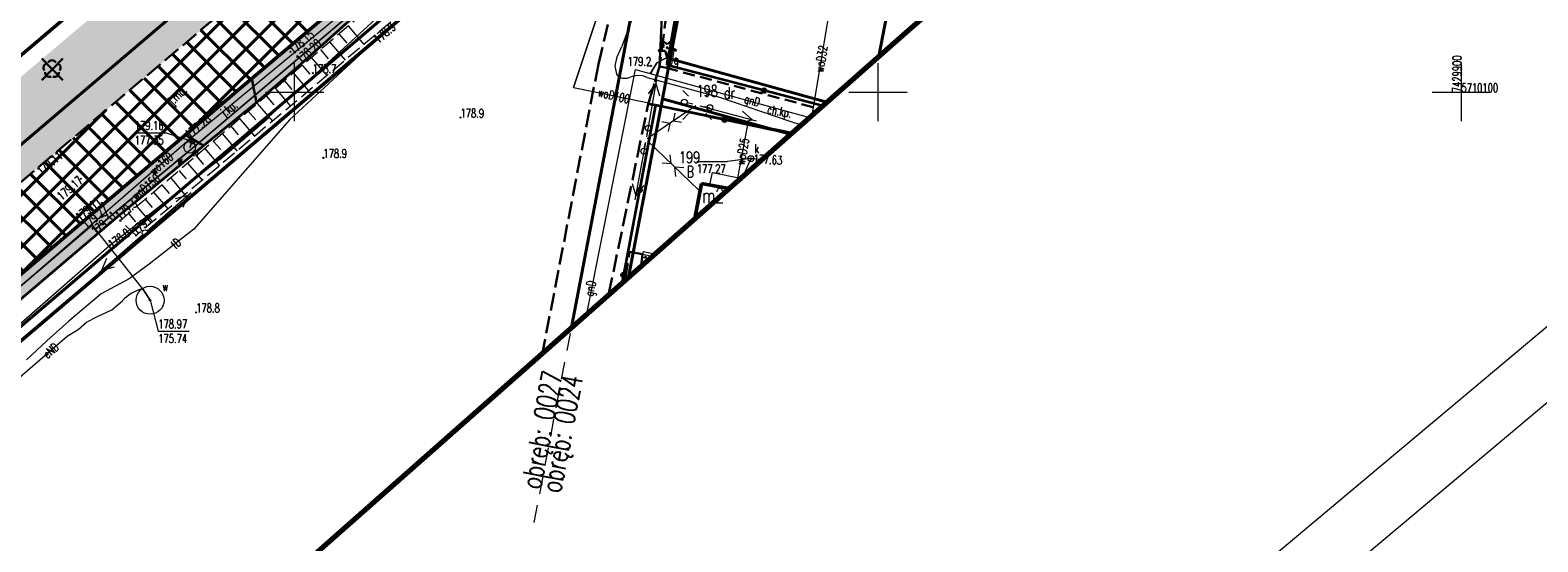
# Model space of a CAD drawing. Header units: metres. Extents: x 7429064 to 7430889, y 5709479 to 5710355.
# Tile 42 of 56: x 7429777 to 7429907, y 5710061 to 5710105. Entities that reach past the tile are written whole.
import ezdxf
from ezdxf.enums import TextEntityAlignment as Align

# ---------------------------------------------------------------- set-up
doc = ezdxf.new("R2010")
doc.units = ezdxf.units.M
for name, pattern in [('1', [0]), ('12', [3, 1, -1, 0, -1]), ('2_BUBZ02', [1.75, 1.25, -0.5]), ('2_KTCR02', [1.5, 1, -0.5]), ('2_KTJZ01', [2, 1.5, -0.5]), ('2_KTKR01', [0]), ('2_PTTU', [1.5, 1, -0.5]), ('3_1', [0]), ('3_14', [1, -1]), ('3_BUBZ02', [1.75, 1.25, -0.5]), ('3_BUBZ02G', [1.75, 1.25, -0.5]), ('3_EGBJ', [0]), ('3_EGBS', [0]), ('3_EGBU_A', [0]), ('3_KTCR02', [1.5, 1, -0.5]), ('3_KTJZ01', [2, 1.5, -0.5]), ('3_KTKR01', [0]), ('3_PTTU', [1.5, 1, -0.5]), ('4', [2.5, 1.5, -1]), ('4_1', [0]), ('4_SUOP03_17', [0]), ('4_SUPE_01', [0]), ('4_SUPG_01', [0]), ('4_SUPK_01', [0]), ('4_SUPT_01', [0]), ('4_SUPW_01', [0]), ('5_EGBS10G', [0]), ('5_EGBW14', [0]), ('7_1', [0]), ('7_14', [1, -1]), ('7_SUOP03_07', [0]), ('7_SUPE_01', [0]), ('7_SUPG_01', [0]), ('7_SUPK_01', [0]), ('7_SUPT_01', [0]), ('7_SUPW_01', [0]), ('7_SUSM03_02', [0]), ('7_SUUS15_18', [0]), ('DASHDOT2', [0.5, 0.25, -0.125, 0, -0.125]), ('HIDDEN', [0.375, 0.25, -0.125])]:
    doc.linetypes.add(name, pattern=pattern)
doc.layers.add('_1_X-REFY', color=7, linetype='Continuous')
for name, color, linetype, lineweight in [('_aJEZDNIA_KOSTKA_KAM', 134, 'Continuous', 40), ('_aKRAW_BET_KAM', 1, 'Continuous', 50), ('_aOBRZ_BET_KAM', 86, 'Continuous', 35), ('_aZIELENIEC_USUŃ', 3, 'DASHDOT2', 20), ('_D_7_TEREN NIEZBEDNY DLA OB_BUD', 252, 'HIDDEN', 50), ('_wycinka_ZUDP', 1, 'Continuous', 30), ('arkusz', 252, 'Continuous', 18), ('BUBZ_L_1', 252, '2_BUBZ02', 18), ('BUIB_L_1', 252, 'Continuous', 18), ('EGBB_E_T_0', 252, 'Continuous', 20), ('EGBB_L_1', 252, '3_EGBU_A', 50), ('EGBE_L_3', 252, '3_EGBS', 18), ('EGBE_L_6', 252, '3_EGBJ', 18), ('GMINA_L_0', 252, '12', 35), ('KRZYZE_L_0', 252, '1', 18), ('KRZYZE_T_0', 252, 'Continuous', 18), ('KTCR_E_T_1', 252, 'Continuous', 15), ('KTCR_L_1', 252, '2_KTCR02', 30), ('KTJZ_E_T_0', 252, 'Continuous', 15), ('KTJZ_L_0', 252, '2_KTJZ01', 30), ('KTKR_L_0', 252, '2_KTKR01', 30), ('KTOK_L_4', 252, 'Continuous', 35), ('OBOP_T_0', 82, 'Continuous', 30), ('OBREB_L_0', 252, '4', 18), ('OBREB_T_0', 252, 'Continuous', 18), ('PTTU_L_2', 252, '2_PTTU', 18), ('RTPW_T_0', 252, 'Continuous', 15), ('RTPW_T_1', 252, 'Continuous', 15), ('SUOT_L_1', 252, '4_SUOP03_17', 35), ('SUPE_E_T_3', 252, 'Continuous', 15), ('SUPE_L_2', 252, '4_SUPE_01', 18), ('SUPE_L_3', 252, '4_SUPE_01', 18), ('SUPG_E_T_3', 252, 'Continuous', 15), ('SUPG_L_3', 252, '4_SUPG_01', 18), ('SUPK_L_4', 252, '4_SUPK_01', 18), ('SUPT_E_T_0', 252, 'Continuous', 15), ('SUPT_L_0', 252, '4_SUPT_01', 18), ('SUPW_E_T_0', 252, 'Continuous', 15), ('SUPW_L_0', 252, '4_SUPW_01', 18), ('SUSM_L_4', 252, 'Continuous', 18), ('SUSM_T_0', 252, 'Continuous', 18), ('SUSM_T_3', 252, 'Continuous', 18), ('SUTG_T_0', 252, 'Continuous', 18), ('SUTK_T_0', 252, 'Continuous', 18), ('SUTT_T_0', 252, 'Continuous', 18), ('SUTW_T_0', 252, 'Continuous', 18), ('SUUG_E_T_1', 252, 'Continuous', 15), ('SUUG_T_1', 252, 'Continuous', 18), ('SUUK_E_T_9', 252, 'Continuous', 15), ('SUUK_T_2', 252, 'Continuous', 18), ('SUUW_E_T_10', 252, 'Continuous', 15), ('SUUW_E_T_5', 252, 'Continuous', 15), ('SUUW_L_3', 252, '4_1', 18), ('SUUW_T_0', 252, 'Continuous', 18), ('SUUW_T_7', 252, 'Continuous', 18), ('zakres', 252, 'Continuous', 70)]:
    doc.layers.add(name, color=color, linetype=linetype, lineweight=lineweight)
for name, color, linetype, lineweight, true_color in [('DZIALKA_L_0', 7, '1', 40, 0x008000), ('DZIALKA_T_0', 7, 'Continuous', 40, 0x008000), ('OBOP_T_1_a', 7, 'Continuous', 30, 0x008000), ('UZYTKI_T_0', 7, 'Continuous', 35, 0x008000)]:
    doc.layers.add(name, color=color, linetype=linetype, lineweight=lineweight, true_color=true_color)
doc.styles.get("Standard").update_dxf_attribs({"font": 'simplex.shx'})

# ---------------------------------------------------------------- blocks, each defined once
blk = doc.blocks.new('3_OBOP01_01')
at = {"linetype": 'Continuous'}
for p, q in [((-0.78225, -0.26495), (-0.3012, 0.09375)), ((-0.3012, 0.09375), (-0.4937, 0.6621)), ((-0.4937, 0.6621), (-0.0039, 0.31545)), ((-0.0039, 0.31545), (0.4771, 0.67415)), ((0.4771, 0.67415), (0.2988, 0.1012)), ((0.2988, 0.1012), (0.7886, -0.24545)), ((-0.18225, -0.2575), (-0.78225, -0.26495)), ((0.01025, -0.82585), (-0.18225, -0.2575)), ((0.1886, -0.2529), (0.01025, -0.82585)), ((0.7886, -0.24545), (0.1886, -0.2529))]:
    blk.add_line(p, q, dxfattribs=at)
blk.add_circle((0, 0), 0.045, dxfattribs=at)
blk = doc.blocks.new('3_RTPW01')
at = {"linetype": 'Continuous'}
blk.add_circle((0, 0), 0.045, dxfattribs=at)
blk = doc.blocks.new('3_RTPW02')
at = {"linetype": 'Continuous'}
blk.add_circle((0, 0), 0.045, dxfattribs=at)
blk = doc.blocks.new('4_OBOP02_01')
at = {"linetype": 'Continuous'}
blk.add_circle((0, 0), 0.045, dxfattribs=at)
for centre, start, end in [((-0.36, 0.12), 102.1445, 221.86), ((0, 0.38), 30.1401, 149.8599), ((0.36, 0.12), 318.14, 77.8555), ((-0.22, -0.3), 174.1482, 293.8542), ((0.22, -0.3), 246.1458, 5.8518)]:
    blk.add_arc(centre, 0.375, start, end, dxfattribs=at)
blk = doc.blocks.new('5_EGBW14_W')
at = {"linetype": 'Continuous'}
for radius in [0.055, 0.06, 0.05, 0.035, 0.04, 0.045, 0.03, 0.025, 0.015, 0.02, 0.01, 0.005]:
    blk.add_circle((0, 0), radius, dxfattribs=at)
blk = doc.blocks.new('7_SUSM01_01')
at = {"linetype": 'Continuous'}
for p, q in [((-0.74, 0.74), (-1.24, 1.24)), ((0.74, 0.74), (1.24, 1.24)), ((-0.74, -0.74), (-1.24, -1.24)), ((0.74, -0.74), (1.24, -1.24))]:
    blk.add_line(p, q, dxfattribs=at)
blk = doc.blocks.new('7_SUSM04_01')
at = {"linetype": 'Continuous'}
blk.add_circle((0, 0), 0.25, dxfattribs=at)
blk = doc.blocks.new('7_SUPS01_04')
at = {"linetype": 'Continuous'}
blk.add_circle((0, 0), 0.0625, dxfattribs=at)
blk = doc.blocks.new('7_SUPS01_05')
at = {"linetype": 'Continuous'}
blk.add_circle((0, 0), 0.0625, dxfattribs=at)
blk = doc.blocks.new('7_SUPS01_07')
at = {"linetype": 'Continuous'}
blk.add_circle((0, 0), 0.0625, dxfattribs=at)
blk = doc.blocks.new('7_SUPS01_08')
at = {"linetype": 'Continuous'}
blk.add_circle((0, 0), 0.0625, dxfattribs=at)
blk = doc.blocks.new('7_SUUS20_01')
at = {"linetype": 'Continuous'}
for p, q in [((0.5, 0.25), (-0.5, 0.25)), ((-0.5, 0.25), (-0.5, -0.25)), ((0.5, -0.25), (0.5, 0.25)), ((-0.5, -0.25), (0.5, -0.25))]:
    blk.add_line(p, q, dxfattribs=at)
blk = doc.blocks.new('7_SUUS15_05')
at = {"linetype": 'Continuous'}
blk.add_circle((0, 0), 0.25, dxfattribs=at)
blk = doc.blocks.new('7_SUUS02')
at = {"linetype": 'Continuous'}
for p, q in [((0, 1), (-0.35355, 0.64645)), ((0, 1), (0.35355, 0.64645)), ((0, 0.5), (0, 1))]:
    blk.add_line(p, q, dxfattribs=at)
blk.add_circle((0, 0), 0.5, dxfattribs=at)
blk = doc.blocks.new('7_SUUS25')
at = {"linetype": 'Continuous'}
for radius in [0.2, 0.175, 0.15, 0.125, 0.1, 0.075, 0.05, 0.025, 0.00715]:
    blk.add_circle((0, 0), radius, dxfattribs=at)
blk = doc.blocks.new('X-ref_MDCP_Szara')
at = {"layer": 'arkusz', "linetype": 'Continuous'}
for p, q in [((7429988.34, 5710141.34), (7429199.32, 5709479.27)), ((7429981.3, 5710141.96), (7429199.93, 5709486.32))]:
    blk.add_line(p, q, dxfattribs=at)
at = {"layer": 'BUBZ_L_1', "linetype": '3_BUBZ02G'}
blk.add_line((7429785.04, 5710088.99), (7429807.25, 5710107.96), dxfattribs=at)
at = {"layer": 'BUBZ_L_1', "linetype": '3_BUBZ02'}
for p, q in [((7429808.24, 5710106.01), (7429786.42, 5710087.71)), ((7429786.42, 5710087.71), (7429785.04, 5710088.99))]:
    blk.add_line(p, q, dxfattribs=at)
at = {"layer": 'BUBZ_L_1', "linetype": '3_1'}
for p, q in [((7429803.78, 5710105), (7429804.46, 5710104.21)), ((7429804.58, 5710105.68), (7429805.94, 5710104.08)), ((7429802.21, 5710103.65), (7429802.88, 5710102.86)), ((7429802.99, 5710104.32), (7429804.34, 5710102.74)), ((7429800.64, 5710102.32), (7429801.31, 5710101.54)), ((7429801.42, 5710102.98), (7429802.76, 5710101.42)), ((7429799.09, 5710100.99), (7429799.75, 5710100.22)), ((7429799.87, 5710101.65), (7429801.19, 5710100.1)), ((7429797.56, 5710099.68), (7429798.21, 5710098.91)), ((7429798.32, 5710100.33), (7429799.64, 5710098.8)), ((7429796.03, 5710098.38), (7429796.68, 5710097.62)), ((7429796.79, 5710099.03), (7429798.1, 5710097.5)), ((7429794.52, 5710097.09), (7429795.17, 5710096.34)), ((7429795.28, 5710097.73), (7429796.57, 5710096.22)), ((7429793.03, 5710095.81), (7429793.67, 5710095.07)), ((7429793.78, 5710096.45), (7429795.06, 5710094.95)), ((7429791.55, 5710094.55), (7429792.18, 5710093.81)), ((7429792.29, 5710095.18), (7429793.56, 5710093.69)), ((7429790.08, 5710093.29), (7429790.7, 5710092.56)), ((7429790.81, 5710093.92), (7429792.07, 5710092.45)), ((7429788.62, 5710092.05), (7429789.24, 5710091.32)), ((7429789.35, 5710092.67), (7429790.6, 5710091.21)), ((7429787.18, 5710090.82), (7429787.8, 5710090.1)), ((7429787.9, 5710091.43), (7429789.14, 5710089.99)), ((7429785.75, 5710089.6), (7429786.36, 5710088.88)), ((7429786.46, 5710090.21), (7429787.69, 5710088.77))]:
    blk.add_line(p, q, dxfattribs=at)
blk.add_point((7429785.04, 5710088.99), dxfattribs=at)
at = {"layer": 'BUIB_L_1', "linetype": '3_1'}
for p, q in [((7429829.87, 5710086.34), (7429829.77, 5710085.85)), ((7429829.77, 5710085.85), (7429830.4, 5710085.73)), ((7429829.87, 5710086.34), (7429830.88, 5710086.15))]:
    blk.add_line(p, q, dxfattribs=at)
at = {"layer": 'DZIALKA_L_0', "linetype": '1'}
for p, q in [((7429836.45, 5710146.5), (7429660.24, 5709996.55)), ((7429832.18, 5710102.87), (7429838.22, 5710134.56)), ((7429668.8, 5709988.15), (7429832.91, 5710127.96)), ((7429832.91, 5710127.96), (7429823.73, 5710079.84)), ((7429853.9, 5710122.86), (7429850.07, 5710103.1)), ((7429832.18, 5710102.87), (7429831.52, 5710099.43)), ((7429832.18, 5710102.87), (7429845.6, 5710099.15)), ((7429831.52, 5710099.43), (7429828.61, 5710084.15)), ((7429831.52, 5710099.43), (7429842.47, 5710096.39))]:
    blk.add_line(p, q, dxfattribs=at)
at = {"layer": 'EGBB_L_1', "linetype": '3_EGBU_A'}
for p, q in [((7429834.3, 5710089.17), (7429834.87, 5710092.18)), ((7429834.87, 5710092.18), (7429837.21, 5710091.74))]:
    blk.add_line(p, q, dxfattribs=at)
at = {"layer": 'EGBE_L_3', "linetype": '5_EGBS10G'}
for p, q in [((7429835.58, 5710092.05), (7429835.81, 5710093.11)), ((7429835.81, 5710093.11), (7429838.22, 5710092.64)), ((7429837.21, 5710091.74), (7429835.58, 5710092.05))]:
    blk.add_line(p, q, dxfattribs=at)
at = {"layer": 'EGBE_L_6', "linetype": '5_EGBW14'}
for q in [(7429829.69, 5710085.1), (7429830.64, 5710085.94)]:
    blk.add_line((7429829.82, 5710086.1), q, dxfattribs=at)
at = {"layer": 'GMINA_L_0', "linetype": '12'}
blk.add_line((7429660.24, 5709996.55), (7429836.45, 5710146.5), dxfattribs=at)
at = {"layer": 'KRZYZE_L_0', "linetype": '1'}
for p, q in [((7429800, 5710097.5), (7429800, 5710102.5)), ((7429850, 5710097.5), (7429850, 5710102.5)), ((7429900, 5710097.5), (7429900, 5710102.5)), ((7429797.5, 5710100), (7429802.5, 5710100)), ((7429847.5, 5710100), (7429852.5, 5710100)), ((7429897.5, 5710100), (7429902.5, 5710100))]:
    blk.add_line(p, q, dxfattribs=at)
at = {"layer": 'KTCR_L_1', "linetype": '3_KTCR02'}
for p, q in [((7429806.63, 5710109.92), (7429799.23, 5710103.64)), ((7429800.52, 5710102.41), (7429807.64, 5710108.81)), ((7429799.23, 5710103.64), (7429796.33, 5710101.18)), ((7429796.72, 5710099.12), (7429800.52, 5710102.41)), ((7429831.28, 5710102.19), (7429830.3, 5710098.97)), ((7429831.28, 5710102.19), (7429831.86, 5710102.08)), ((7429831.86, 5710102.08), (7429844.95, 5710098.58)), ((7429796.33, 5710101.18), (7429796.72, 5710099.12)), ((7429830.3, 5710098.97), (7429830.93, 5710098.89)), ((7429830.93, 5710098.89), (7429842.51, 5710096.43)), ((7429790.65, 5710096.35), (7429792.21, 5710095.42)), ((7429792.21, 5710095.42), (7429784.83, 5710089.32)), ((7429784.83, 5710089.32), (7429761.9, 5710069.83))]:
    blk.add_line(p, q, dxfattribs=at)
at = {"layer": 'KTCR_L_1', "linetype": '3_14'}
for q in [(7429790.65, 5710096.35), (7429760.82, 5710071.04)]:
    blk.add_line((7429783.6, 5710090.37), q, dxfattribs=at)
at = {"layer": 'KTJZ_L_0', "linetype": '3_KTJZ01'}
for p, q in [((7429835.03, 5710130.75), (7429831.28, 5710102.19)), ((7429826.03, 5710102.4), (7429832.3, 5710128.88)), ((7429779.71, 5710094.98), (7429802.62, 5710114.32)), ((7429806.63, 5710109.92), (7429783.6, 5710090.37)), ((7429826.03, 5710102.4), (7429821.24, 5710077.64)), ((7429830.3, 5710098.97), (7429831.28, 5710102.19)), ((7429796.33, 5710101.18), (7429796.72, 5710099.12)), ((7429792.21, 5710095.42), (7429796.72, 5710099.12)), ((7429826.91, 5710082.65), (7429830.3, 5710098.97)), ((7429790.65, 5710096.35), (7429792.21, 5710095.42)), ((7429756.74, 5710075.42), (7429779.71, 5710094.98)), ((7429783.6, 5710090.37), (7429760.82, 5710071.04)), ((7429828.3, 5710083.87), (7429828.71, 5710086.3)), ((7429828.71, 5710086.3), (7429829.82, 5710086.1)), ((7429829.82, 5710086.1), (7429829.69, 5710085.1))]:
    blk.add_line(p, q, dxfattribs=at)
at = {"layer": 'KTJZ_L_0', "linetype": '3_14'}
for p, q in [((7429831.28, 5710102.19), (7429832.24, 5710124.44)), ((7429790.65, 5710096.35), (7429796.33, 5710101.18))]:
    blk.add_line(p, q, dxfattribs=at)
at = {"layer": 'KTKR_L_0', "linetype": '3_KTKR01'}
for p, q in [((7429806.63, 5710109.92), (7429799.23, 5710103.64)), ((7429799.23, 5710103.64), (7429796.33, 5710101.18)), ((7429796.33, 5710101.18), (7429790.65, 5710096.35)), ((7429790.65, 5710096.35), (7429783.6, 5710090.37)), ((7429783.6, 5710090.37), (7429760.82, 5710071.04))]:
    blk.add_line(p, q, dxfattribs=at)
at = {"layer": 'KTOK_L_4'}
for p, q in [((7429831.92, 5710102.32), (7429833.26, 5710109.96)), ((7429840.23, 5710100.13), (7429831.92, 5710102.32)), ((7429845.23, 5710098.82), (7429840.23, 5710100.13)), ((7429830.93, 5710098.89), (7429829.56, 5710091.6)), ((7429836.86, 5710097.63), (7429830.93, 5710098.89)), ((7429842.51, 5710096.43), (7429836.86, 5710097.63)), ((7429829.56, 5710091.6), (7429828.19, 5710084.32)), ((7429828.19, 5710084.32), (7429828.07, 5710083.67))]:
    blk.add_line(p, q, dxfattribs=at)
for centre in [(7429840.23, 5710100.13), (7429836.86, 5710097.63), (7429829.56, 5710091.6), (7429828.19, 5710084.32)]:
    blk.add_circle(centre, 0.17, dxfattribs=at)
at = {"layer": 'OBREB_L_0', "linetype": '4'}
blk.add_line((7429820.54, 5710063.11), (7429832.91, 5710127.96), dxfattribs=at)
at = {"layer": 'PTTU_L_2', "linetype": '3_PTTU'}
for p, q in [((7429831.92, 5710102.32), (7429831.86, 5710102.08)), ((7429831.86, 5710102.08), (7429844.95, 5710098.58)), ((7429845.23, 5710098.82), (7429831.92, 5710102.32))]:
    blk.add_line(p, q, dxfattribs=at)
at = {"layer": 'SUOT_L_1', "linetype": '7_SUOP03_07'}
blk.add_line((7429793.53, 5710094.22), (7429797.77, 5710097.85), dxfattribs=at)
at = {"layer": 'SUOT_L_1', "linetype": '7_1'}
blk.add_line((7429793.53, 5710094.22), (7429797.77, 5710097.85), dxfattribs=at)
at = {"layer": 'SUPE_L_2', "linetype": '7_SUPE_01'}
for p, q in [((7429828.91, 5710106.23), (7429828.03, 5710103.92)), ((7429827.65, 5710103.03), (7429828.03, 5710103.92)), ((7429827.46, 5710102.25), (7429827.65, 5710103.03)), ((7429827.6, 5710101.55), (7429827.46, 5710102.25)), ((7429827.8, 5710101.25), (7429827.6, 5710101.55)), ((7429828.1, 5710101.16), (7429827.8, 5710101.25)), ((7429828.51, 5710101.18), (7429828.1, 5710101.16)), ((7429828.92, 5710101.34), (7429828.51, 5710101.18)), ((7429829.37, 5710101.43), (7429828.92, 5710101.34)), ((7429829.83, 5710101.39), (7429829.37, 5710101.43)), ((7429830.21, 5710101.26), (7429829.83, 5710101.39)), ((7429830.21, 5710101.26), (7429833.15, 5710100.45)), ((7429833.15, 5710100.45), (7429836.42, 5710099.56)), ((7429836.42, 5710099.56), (7429842.45, 5710097.52)), ((7429842.45, 5710097.52), (7429843.4, 5710097.21))]:
    blk.add_line(p, q, dxfattribs=at)
at = {"layer": 'SUPE_L_3', "linetype": '7_SUPE_01'}
for p, q in [((7429831.01, 5710101.1), (7429830.16, 5710096.17)), ((7429830.95, 5710100.75), (7429830.29, 5710099.85)), ((7429830.95, 5710100.75), (7429831.27, 5710099.68)), ((7429834.39, 5710098.84), (7429832.31, 5710097.42)), ((7429832.59, 5710098.21), (7429832.45, 5710097.52)), ((7429834.74, 5710098.84), (7429839.56, 5710097.53)), ((7429838.39, 5710098.37), (7429839.22, 5710097.62)), ((7429832.31, 5710097.42), (7429830.22, 5710096)), ((7429832.16, 5710097.32), (7429831.46, 5710097.45)), ((7429832.16, 5710097.32), (7429832.02, 5710096.62)), ((7429833.15, 5710097.39), (7429832.45, 5710097.52)), ((7429838.13, 5710097.4), (7429839.22, 5710097.62)), ((7429830.07, 5710095.68), (7429829.17, 5710090.76)), ((7429832.43, 5710093.71), (7429830.23, 5710095.82)), ((7429832.27, 5710093.86), (7429832.18, 5710094.64)), ((7429832.27, 5710093.86), (7429831.49, 5710093.92)), ((7429834.63, 5710091.61), (7429832.43, 5710093.71)), ((7429832.68, 5710092.78), (7429832.58, 5710093.57)), ((7429833.37, 5710093.51), (7429832.58, 5710093.57)), ((7429828.92, 5710092.18), (7429829.24, 5710091.1)), ((7429829.91, 5710092), (7429829.24, 5710091.1)), ((7429787.37, 5710088.11), (7429791.13, 5710091.4)), ((7429789.79, 5710090.89), (7429790.87, 5710091.17)), ((7429790.45, 5710090.14), (7429790.87, 5710091.17)), ((7429783.21, 5710084.51), (7429786.99, 5710087.79)), ((7429783.48, 5710084.74), (7429783.9, 5710085.78)), ((7429783.48, 5710084.74), (7429784.56, 5710085.02)), ((7429784.32, 5710081.33), (7429785.24, 5710082.12)), ((7429781.45, 5710079.64), (7429782.17, 5710080.27)), ((7429782.17, 5710080.27), (7429783.16, 5710080.79)), ((7429783.16, 5710080.79), (7429784.32, 5710081.33)), ((7429776.25, 5710075.4), (7429780.51, 5710079.07)), ((7429780.51, 5710079.07), (7429781.45, 5710079.64))]:
    blk.add_line(p, q, dxfattribs=at)
at = {"layer": 'SUPE_L_3', "linetype": '7_14'}
blk.add_line((7429786.97, 5710083.17), (7429787.61, 5710082.16), dxfattribs=at)
at = {"layer": 'SUPE_L_3', "linetype": '7_SUPE_01'}
blk.add_arc((7429788.27, 5710079.09), 4.29, 107.6995, 134.954, dxfattribs=at)
at = {"layer": 'SUPG_L_3', "linetype": '7_SUPG_01'}
for p, q in [((7429831.03, 5710102.52), (7429830.54, 5710101.66)), ((7429832.08, 5710103.07), (7429831.03, 5710102.52)), ((7429832.08, 5710103.07), (7429832.17, 5710102.93)), ((7429825.04, 5710081), (7429829.21, 5710101.93)), ((7429829.21, 5710101.93), (7429844.12, 5710097.84))]:
    blk.add_line(p, q, dxfattribs=at)
at = {"layer": 'SUPG_L_3', "linetype": '7_1'}
for p, q in [((7429830.54, 5710101.66), (7429831.03, 5710102.52)), ((7429831.03, 5710102.52), (7429832.08, 5710103.07)), ((7429832.08, 5710103.07), (7429832.17, 5710102.93)), ((7429825.04, 5710081), (7429829.21, 5710101.93)), ((7429829.21, 5710101.93), (7429844.12, 5710097.84))]:
    blk.add_line(p, q, dxfattribs=at)
at = {"layer": 'SUPK_L_4', "linetype": '7_SUPK_01'}
for q in [(7429838.44, 5710092.83), (7429840.04, 5710094.25)]:
    blk.add_line((7429839.11, 5710094.3), q, dxfattribs=at)
at = {"layer": 'SUPK_L_4', "linetype": '7_1'}
for q in [(7429838.44, 5710092.83), (7429840.04, 5710094.25)]:
    blk.add_line((7429839.11, 5710094.3), q, dxfattribs=at)
at = {"layer": 'SUPT_L_0', "linetype": '7_SUPT_01'}
for p, q in [((7429797.77, 5710097.85), (7429821.12, 5710119.32)), ((7429811.3, 5710108.58), (7429807.38, 5710104.87)), ((7429807.38, 5710104.87), (7429799.6, 5710097.66)), ((7429799.6, 5710097.66), (7429791.35, 5710088.25)), ((7429793.53, 5710094.22), (7429797.77, 5710097.85)), ((7429784.14, 5710086.85), (7429793.53, 5710094.22)), ((7429791.35, 5710088.25), (7429787.53, 5710085.26)), ((7429762.01, 5710067.55), (7429784.14, 5710086.85)), ((7429787.53, 5710085.26), (7429785.81, 5710083.99)), ((7429785.81, 5710083.99), (7429783.42, 5710082.7)), ((7429783.42, 5710082.7), (7429780.64, 5710080.38)), ((7429780.64, 5710080.38), (7429778.77, 5710078.68)), ((7429778.77, 5710078.68), (7429777.01, 5710077.06))]:
    blk.add_line(p, q, dxfattribs=at)
at = {"layer": 'SUPW_L_0', "linetype": '7_SUPW_01'}
for p, q in [((7429791, 5710095.98), (7429824.15, 5710123.41)), ((7429791.58, 5710095.48), (7429809.92, 5710111.07)), ((7429846.26, 5710109.67), (7429844.32, 5710098.02)), ((7429823.9, 5710100.41), (7429825.9, 5710106.39)), ((7429823.9, 5710100.41), (7429842.68, 5710096.58)), ((7429838.83, 5710097.36), (7429837.9, 5710092.35)), ((7429732.87, 5710045.46), (7429791, 5710095.98)), ((7429791, 5710095.98), (7429791.22, 5710095.76)), ((7429791.22, 5710095.76), (7429791.01, 5710095.27)), ((7429784.62, 5710089.72), (7429791.58, 5710095.48)), ((7429782.93, 5710088.24), (7429784.62, 5710089.72)), ((7429782.65, 5710088.59), (7429746.52, 5710057.84)), ((7429782.93, 5710088.24), (7429782.65, 5710088.59)), ((7429786.97, 5710083.17), (7429782.93, 5710088.24))]:
    blk.add_line(p, q, dxfattribs=at)
at = {"layer": 'SUPW_L_0', "linetype": '7_1'}
for p, q in [((7429791, 5710095.98), (7429824.15, 5710123.41)), ((7429809.92, 5710111.07), (7429791.58, 5710095.48)), ((7429846.26, 5710109.67), (7429844.32, 5710098.02)), ((7429825.9, 5710106.39), (7429823.9, 5710100.41)), ((7429823.9, 5710100.41), (7429842.68, 5710096.58)), ((7429838.83, 5710097.36), (7429837.9, 5710092.35)), ((7429732.87, 5710045.46), (7429791, 5710095.98)), ((7429791.22, 5710095.76), (7429791, 5710095.98)), ((7429791.01, 5710095.27), (7429791.22, 5710095.76)), ((7429791.58, 5710095.48), (7429784.62, 5710089.72)), ((7429784.62, 5710089.72), (7429782.93, 5710088.24)), ((7429746.52, 5710057.84), (7429782.65, 5710088.59)), ((7429782.65, 5710088.59), (7429782.93, 5710088.24)), ((7429786.97, 5710083.17), (7429782.93, 5710088.24)), ((7429787.61, 5710082.16), (7429786.97, 5710083.17))]:
    blk.add_line(p, q, dxfattribs=at)
at = {"layer": 'SUPW_L_0', "linetype": '7_14'}
blk.add_line((7429787.61, 5710082.16), (7429786.97, 5710083.17), dxfattribs=at)
at = {"layer": 'SUSM_L_4', "linetype": '7_SUSM03_02'}
for p, q in [((7429833.64, 5710099.1), (7429834.13, 5710098.99)), ((7429835.1, 5710098.78), (7429835.59, 5710098.67)), ((7429830.21, 5710096.42), (7429830.31, 5710096.91)), ((7429829.97, 5710095.18), (7429830.07, 5710095.68))]:
    blk.add_line(p, q, dxfattribs=at)
for centre in [(7429833.4, 5710099.15), (7429835.59, 5710098.67), (7429830.31, 5710096.91), (7429829.92, 5710094.94)]:
    blk.add_circle(centre, 0.25, dxfattribs=at)
at = {"layer": 'SUTK_T_0', "linetype": 'Continuous'}
for p in [(7429839.11, 5710094.3), (7429834.47, 5710094.05)]:
    blk.add_line(p, (7429837.1, 5710094.05), dxfattribs=at)
at = {"layer": 'SUTW_T_0', "linetype": 'Continuous'}
for p, q in [((7429786.29, 5710096.51), (7429788.93, 5710096.51)), ((7429791.22, 5710095.76), (7429788.93, 5710096.51)), ((7429787.61, 5710082.16), (7429788.31, 5710079.5)), ((7429788.31, 5710079.5), (7429790.97, 5710079.5))]:
    blk.add_line(p, q, dxfattribs=at)
at = {"layer": 'SUUW_L_3', "linetype": '7_SUUS15_18'}
blk.add_circle((7429787.61, 5710082.16), 1.2, dxfattribs=at)
at = {"layer": 'zakres', "linetype": 'Continuous', "lineweight": 70, "flags": 128}
blk.add_lwpolyline([(7429664.15, 5709938.94), (7429852.37, 5710105.12), (7429894.81, 5710142.05)], dxfattribs=at)
at = {"layer": 'EGBE_L_6'}
blk.add_blockref('5_EGBW14_W', (7429830.07, 5710085.88), dxfattribs=at)
at = {"layer": 'OBOP_T_0'}
blk.add_blockref('3_OBOP01_01', (7429831.93, 5710103.81), dxfattribs=at)
at = {"layer": 'OBOP_T_1_a'}
blk.add_blockref('4_OBOP02_01', (7429779.21, 5710101.98), dxfattribs=at)
at = {"layer": 'RTPW_T_0'}
for p in [(7429830.56, 5710102.26), (7429801.56, 5710101.63), (7429814.21, 5710097.82), (7429802.46, 5710094.37), (7429785.04, 5710088.99), (7429786.42, 5710087.71), (7429791.56, 5710081.12)]:
    blk.add_blockref('3_RTPW01', p, dxfattribs=at)
at = {"layer": 'RTPW_T_1'}
for p in [(7429799.65, 5710103.46), (7429800.52, 5710102.41), (7429779.71, 5710094.98), (7429781.67, 5710092.58), (7429783.49, 5710090.51), (7429783.6, 5710090.37), (7429784.83, 5710089.32)]:
    blk.add_blockref('3_RTPW02', p, dxfattribs=at)
at = {"layer": 'SUSM_T_0'}
blk.add_blockref('7_SUSM01_01', (7429834.5, 5710098.91), dxfattribs=at)
at = {"layer": 'SUSM_T_3', "rotation": 138.6500024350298}
blk.add_blockref('7_SUSM04_01', (7429787.18, 5710087.95), dxfattribs=at)
at = {"layer": 'SUTG_T_0'}
blk.add_blockref('7_SUPS01_04', (7429830.52, 5710101.62), dxfattribs=at)
at = {"layer": 'SUTK_T_0'}
for p in [(7429839.11, 5710094.3), (7429839.32, 5710094.29)]:
    blk.add_blockref('7_SUPS01_05', p, dxfattribs=at)
at = {"layer": 'SUTT_T_0'}
blk.add_blockref('7_SUPS01_07', (7429784.14, 5710086.85), dxfattribs=at)
at = {"layer": 'SUTW_T_0'}
for p in [(7429791, 5710095.98), (7429791.22, 5710095.76), (7429787.61, 5710082.16)]:
    blk.add_blockref('7_SUPS01_08', p, dxfattribs=at)
at = {"layer": 'SUUG_T_1', "rotation": 261.0273760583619}
blk.add_blockref('7_SUUS20_01', (7429832.17, 5710102.93), dxfattribs=at)
at = {"layer": 'SUUK_T_2'}
blk.add_blockref('7_SUUS15_05', (7429839.11, 5710094.3), dxfattribs=at)
at = {"layer": 'SUUW_T_0', "rotation": 221.5944809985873}
blk.add_blockref('7_SUUS02', (7429791.01, 5710095.27), dxfattribs=at)
at = {"layer": 'SUUW_T_7', "rotation": 37.51748143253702}
blk.add_blockref('7_SUUS25', (7429791.22, 5710095.76), dxfattribs=at)
at = {"layer": 'DZIALKA_T_0', "width": 0.7}
for s, p in [('198', (7429834.46, 5710100.6)), ('199', (7429832.95, 5710094.91))]:
    blk.add_text(s, height=1, dxfattribs=at).set_placement(p, align=Align.TOP_LEFT)
at = {"layer": 'EGBB_E_T_0', "width": 0.7}
blk.add_text('m2', height=1.25, dxfattribs=at).set_placement((7429835.87, 5710091.13), align=Align.MIDDLE)
at = {"layer": 'KRZYZE_T_0', "width": 0.7}
blk.add_text('7429900', height=0.75, rotation=90, dxfattribs=at).set_placement((7429900, 5710100))
blk.add_text('5710100', height=0.75, dxfattribs=at).set_placement((7429900, 5710100))
at = {"layer": 'KTCR_E_T_1', "width": 0.7}
blk.add_text('ch.kp.', height=0.75, rotation=349.9025, dxfattribs=at).set_placement((7429841.53, 5710098.23), align=Align.MIDDLE)
at = {"layer": 'KTJZ_E_T_0', "width": 0.7}
for s, rotation, p in [('j.mb.', 44.3969, (7429790.03, 5710099.65)), ('j.kp.', 38.8114, (7429794.43, 5710098.51))]:
    blk.add_text(s, height=0.75, rotation=rotation, dxfattribs=at).set_placement(p, align=Align.MIDDLE)
at = {"layer": 'OBREB_T_0', "width": 0.7}
blk.add_text('obręb: 0027', height=1.75, rotation=79.1997, dxfattribs=at).set_placement((7429822.98, 5710075.9), align=Align.RIGHT)
blk.add_text('obręb: 0024', height=1.75, rotation=79.1997, dxfattribs=at).set_placement((7429822.98, 5710075.9), align=Align.TOP_RIGHT)
at = {"layer": 'RTPW_T_0', "width": 0.7}
blk.add_text('178.9', height=0.75, rotation=39.9859, dxfattribs=at).set_placement((7429808.24, 5710106.01), align=Align.TOP_RIGHT)
blk.add_text('178.7', height=0.75, dxfattribs=at).set_placement((7429802.56, 5710101.63), align=Align.CENTER)
blk.add_text('179.2', height=0.75, dxfattribs=at).set_placement((7429830.56, 5710102.26), align=Align.RIGHT)
for s, rotation, p in [('178.9', 359.7831, (7429814.21, 5710097.82)), ('179.3', 40.5013, (7429785.04, 5710088.99)), ('179.1', 39.9859, (7429786.42, 5710087.71)), ('178.8', 0.1131, (7429791.56, 5710081.12))]:
    blk.add_text(s, height=0.75, rotation=rotation, dxfattribs=at).set_placement(p)
blk.add_text('178.9', height=0.75, dxfattribs=at).set_placement((7429802.46, 5710094.37))
at = {"layer": 'RTPW_T_1', "width": 0.7}
blk.add_text('178.15', height=0.75, rotation=41.4604, dxfattribs=at).set_placement((7429799.65, 5710103.46), align=Align.MIDDLE_LEFT)
blk.add_text('178.20', height=0.75, rotation=41.778, dxfattribs=at).set_placement((7429800.52, 5710102.41))
for s, rotation, p in [('179.11', 40.1701, (7429779.71, 5710094.98)), ('179.27', 40.3277, (7429783.6, 5710090.37))]:
    blk.add_text(s, height=0.75, rotation=rotation, dxfattribs=at).set_placement(p, align=Align.TOP_RIGHT)
blk.add_text('179.17', height=0.75, rotation=40.8095, dxfattribs=at).set_placement((7429781.67, 5710092.58), align=Align.MIDDLE_RIGHT)
for s, rotation, p in [('179.11', 40.3457, (7429783.49, 5710090.51)), ('179.31', 41.2386, (7429784.83, 5710089.32))]:
    blk.add_text(s, height=0.75, rotation=rotation, dxfattribs=at).set_placement(p, align=Align.RIGHT)
at = {"layer": 'SUPE_E_T_3', "width": 0.7}
blk.add_text('eND', height=0.75, rotation=40.745, dxfattribs=at).set_placement((7429779.1, 5710077.85), align=Align.MIDDLE)
at = {"layer": 'SUPG_E_T_3', "width": 0.7}
for rotation, p in [(344.6622, (7429839.18, 5710099.16)), (78.7375, (7429825.46, 5710083.16))]:
    blk.add_text('gnD', height=0.75, rotation=rotation, dxfattribs=at).set_placement(p, align=Align.MIDDLE)
at = {"layer": 'SUPT_E_T_0', "width": 0.7}
blk.add_text('tD', height=0.75, rotation=38.0511, dxfattribs=at).set_placement((7429789.81, 5710087.04), align=Align.MIDDLE)
at = {"layer": 'SUPW_E_T_0', "width": 0.7}
for s, rotation, p in [('woD32', 80.5529, (7429845.13, 5710102.86)), ('woD100', 346.5122, (7429827.36, 5710099.7)), ('woD25', 79.4857, (7429838.38, 5710094.92)), ('wo160', 40.9935, (7429788.57, 5710093.87)), ('woD150', 39.5858, (7429787.24, 5710091.89))]:
    blk.add_text(s, height=0.75, rotation=rotation, dxfattribs=at).set_placement(p, align=Align.MIDDLE)
at = {"layer": 'SUTK_T_0', "width": 0.7}
blk.add_text('177.63', height=0.75, rotation=356.696, dxfattribs=at).set_placement((7429839.32, 5710094.29), align=Align.MIDDLE_LEFT)
blk.add_text('177.27', height=0.75, dxfattribs=at).set_placement((7429834.47, 5710093.8), align=Align.TOP_LEFT)
at = {"layer": 'SUTT_T_0', "width": 0.7}
blk.add_text('178.0', height=0.75, rotation=36.8751, dxfattribs=at).set_placement((7429784.14, 5710086.85), align=Align.MIDDLE_LEFT)
at = {"layer": 'SUTW_T_0', "width": 0.7}
for s, p in [('179.16', (7429786.29, 5710097.51)), ('177.35', (7429786.29, 5710096.26)), ('178.97', (7429788.31, 5710080.5)), ('175.74', (7429788.31, 5710079.25))]:
    blk.add_text(s, height=0.75, dxfattribs=at).set_placement(p, align=Align.TOP_LEFT)
blk.add_text('177.28', height=0.75, rotation=40.26, dxfattribs=at).set_placement((7429791, 5710095.98))
at = {"layer": 'SUUG_E_T_1', "width": 0.7}
blk.add_text('g', height=0.75, dxfattribs=at).set_placement((7429832.47, 5710102.41))
at = {"layer": 'SUUK_E_T_9', "width": 0.7}
blk.add_text('k', height=0.75, dxfattribs=at).set_placement((7429839.41, 5710094.78))
at = {"layer": 'SUUW_E_T_10', "width": 0.7}
blk.add_text('w', height=0.75, dxfattribs=at).set_placement((7429788.65, 5710082.94))
at = {"layer": 'SUUW_E_T_5', "width": 0.7}
blk.add_text('w', height=0.75, dxfattribs=at).set_placement((7429789.91, 5710094.54), align=Align.TOP_LEFT)
at = {"layer": 'UZYTKI_T_0', "width": 0.7}
for s, p in [('dr', (7429836.79, 5710100.44)), ('B', (7429833.6, 5710093.68))]:
    blk.add_text(s, height=1, dxfattribs=at).set_placement(p, align=Align.TOP_LEFT)
blk = doc.blocks.new('A$C59100B2D')
at = {"layer": '_wycinka_ZUDP'}
for points in [[(0.701, -0.713), (-0.701, 0.713)], [(-0.7, -0.713), (0.701, 0.713)]]:
    blk.add_lwpolyline(points, dxfattribs=at)

msp = doc.modelspace()

# ---------------------------------------------------------------- hatches: boundary and pattern name
at = {"layer": '_aJEZDNIA_KOSTKA_KAM'}
h = msp.add_hatch(dxfattribs=at)
h.set_pattern_fill('ANSI37', color=256, scale=0.5, angle=-9e-09)
edge = h.paths.add_edge_path()
edge.add_line((7429592.12, 5709927), (7429593.82, 5709925.94))
edge.add_line((7429593.82, 5709925.94), (7429594.34, 5709927.29))
edge.add_line((7429594.34, 5709927.29), (7429610.89, 5709939.27))
edge.add_line((7429610.89, 5709939.27), (7429620.05, 5709947.15))
edge.add_arc((7429623.07, 5709942.92), 5.2, 26.0589, 125.4175, ccw=False)
edge.add_line((7429627.74, 5709945.2), (7429628.73, 5709938.41))
edge.add_line((7429628.73, 5709938.41), (7429636.11, 5709939.7))
edge.add_line((7429636.11, 5709939.7), (7429632.64, 5709954.42))
edge.add_arc((7429636.94, 5709955.13), 4.35, 122.6253, 189.497, ccw=False)
edge.add_line((7429634.59, 5709958.8), (7429657.03, 5709978.12))
edge.add_arc((7429664.59, 5709978.88), 7.6, 132.9382, 185.6994, ccw=False)
edge.add_line((7429659.41, 5709984.44), (7429669.51, 5709993.15))
edge.add_line((7429669.51, 5709993.15), (7429691.93, 5710012.33))
edge.add_line((7429691.93, 5710012.33), (7429715.16, 5710032.17))
edge.add_line((7429715.16, 5710032.17), (7429737.95, 5710051.59))
edge.add_line((7429737.95, 5710051.59), (7429760.82, 5710071.04))
edge.add_line((7429760.82, 5710071.04), (7429783.6, 5710090.37))
edge.add_line((7429783.6, 5710090.37), (7429806.63, 5710109.92))
edge.add_line((7429806.63, 5710109.92), (7429826.56, 5710126.88))
edge.add_line((7429826.56, 5710126.88), (7429828.56, 5710128.54))
edge.add_line((7429828.56, 5710128.54), (7429836.26, 5710135.25))
edge.add_line((7429836.26, 5710135.25), (7429850.12, 5710146.75))
edge.add_line((7429850.12, 5710146.75), (7429846.16, 5710151.52))
edge.add_line((7429846.16, 5710151.52), (7429845.61, 5710151.08))
edge.add_line((7429845.61, 5710151.08), (7429825.38, 5710133.7))
edge.add_line((7429825.38, 5710133.7), (7429802.62, 5710114.32))
edge.add_line((7429802.62, 5710114.32), (7429779.71, 5710094.98))
edge.add_line((7429779.71, 5710094.98), (7429756.74, 5710075.42))
edge.add_line((7429756.74, 5710075.42), (7429734.06, 5710056.12))
edge.add_line((7429734.06, 5710056.12), (7429710.93, 5710036.44))
edge.add_line((7429710.93, 5710036.44), (7429687.8, 5710017.54))
edge.add_line((7429687.8, 5710017.54), (7429686.92, 5710016.76))
edge.add_line((7429686.92, 5710016.76), (7429665.37, 5709997.77))
edge.add_line((7429665.37, 5709997.77), (7429642.8, 5709977.93))
edge.add_line((7429642.8, 5709977.93), (7429619.9, 5709958.3))
edge.add_line((7429619.9, 5709958.3), (7429597.29, 5709938.53))
edge.add_line((7429597.29, 5709938.53), (7429574.65, 5709918.88))
edge.add_line((7429574.65, 5709918.88), (7429552.03, 5709899.39))
edge.add_line((7429552.03, 5709899.39), (7429529.05, 5709879.87))
edge.add_line((7429529.05, 5709879.87), (7429506.56, 5709860.17))
edge.add_line((7429506.56, 5709860.17), (7429483.74, 5709840.87))
edge.add_line((7429483.74, 5709840.87), (7429460.73, 5709821.22))
edge.add_line((7429460.73, 5709821.22), (7429437.99, 5709801.8))
edge.add_line((7429437.99, 5709801.8), (7429414.99, 5709782.12))
edge.add_line((7429414.99, 5709782.12), (7429392.27, 5709762.91))
edge.add_line((7429392.27, 5709762.91), (7429369.53, 5709743.52))
edge.add_line((7429369.53, 5709743.52), (7429346.53, 5709723.92))
edge.add_line((7429346.53, 5709723.92), (7429323.43, 5709704.88))
edge.add_line((7429323.43, 5709704.88), (7429311.67, 5709696.57))
edge.add_line((7429311.67, 5709696.57), (7429298.95, 5709689.48))
edge.add_line((7429298.95, 5709689.48), (7429285.66, 5709683.98))
edge.add_line((7429285.66, 5709683.98), (7429272.11, 5709678.71))
edge.add_line((7429272.11, 5709678.71), (7429244.04, 5709668.13))
edge.add_line((7429244.04, 5709668.13), (7429240.33, 5709666.77))
edge.add_line((7429240.33, 5709666.77), (7429242.16, 5709661.93))
edge.add_line((7429242.16, 5709661.93), (7429245.41, 5709663.13))
edge.add_line((7429245.41, 5709663.13), (7429273.94, 5709673.32))
edge.add_line((7429273.94, 5709673.32), (7429288.64, 5709678.65))
edge.add_line((7429288.64, 5709678.65), (7429301.05, 5709684.05))
edge.add_line((7429301.05, 5709684.05), (7429314.78, 5709691.65))
edge.add_line((7429314.78, 5709691.65), (7429327.24, 5709700.43))
edge.add_line((7429327.24, 5709700.43), (7429350.04, 5709719.88))
edge.add_line((7429350.04, 5709719.88), (7429372.8, 5709739.82))
edge.add_line((7429372.8, 5709739.82), (7429395.23, 5709758.92))
edge.add_line((7429395.23, 5709758.92), (7429418.51, 5709778.57))
edge.add_line((7429418.51, 5709778.57), (7429441.05, 5709797.87))
edge.add_line((7429441.05, 5709797.87), (7429463.98, 5709817.21))
edge.add_line((7429463.98, 5709817.21), (7429487.22, 5709837.17))
edge.add_line((7429487.22, 5709837.17), (7429509.69, 5709856.19))
edge.add_line((7429509.69, 5709856.19), (7429532.61, 5709875.86))
edge.add_line((7429532.61, 5709875.86), (7429555.27, 5709895.38))
edge.add_line((7429555.27, 5709895.38), (7429578.03, 5709914.93))
edge.add_line((7429578.03, 5709914.93), (7429592.12, 5709927))
at = {"layer": '_aOBRZ_BET_KAM'}
h = msp.add_hatch(dxfattribs=at)
h.set_pattern_fill('SQUARE', color=256, scale=0.2, angle=45)
h.set_pattern_definition([(45, (0, 0), (-0.449012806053, 0.449012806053), [0.635, -0.635]), (135, (0, 0), (-0.449012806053, -0.449012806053), [0.635, -0.635])])
h.paths.add_polyline_path([(7429761.9, 5710069.83), (7429784.83, 5710089.32), (7429792.21, 5710095.42), (7429796.72, 5710099.12), (7429800.52, 5710102.41), (7429807.64, 5710108.81), (7429828.66, 5710126.38), (7429828.2, 5710127.17), (7429827.31, 5710127.37), (7429826.56, 5710126.88), (7429806.63, 5710109.92), (7429796.33, 5710101.18), (7429790.65, 5710096.35), (7429783.6, 5710090.37), (7429760.82, 5710071.04), (7429715.16, 5710032.17), (7429691.93, 5710012.33), (7429669.51, 5709993.15), (7429659.41, 5709984.44, 0.231688), (7429657.02, 5709978.18), (7429657.08, 5709977.77, 0.101885), (7429658.13, 5709974.91, 0.065411), (7429659.6, 5709972.95), (7429660.91, 5709974.02), (7429659.43, 5709976, -0.333026), (7429660.58, 5709983.24), (7429664.94, 5709987.08), (7429665.95, 5709987.9), (7429670.48, 5709991.88), (7429716.29, 5710031.02), (7429738.93, 5710050.44)])
at = {"layer": '_aZIELENIEC_USUŃ'}
h = msp.add_hatch(dxfattribs=at)
h.set_pattern_fill('GOST_GLASS', color=256, scale=0.1)
h.set_pattern_definition([(44.999999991, (0, 0), (0.848528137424, -1.33e-10), [0.5, -0.7]), (44.999999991, (0.21213, -3e-11), (0.848528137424, -1.33e-10), [0.2, -1]), (44.999999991, (3e-11, 0.21213), (0.848528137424, -1.33e-10), [0.2, -1])])
h.paths.add_polyline_path([(7429779.71, 5710094.98), (7429802.62, 5710114.32), (7429825.38, 5710133.7), (7429836.54, 5710143.28), (7429832.68, 5710147.77), (7429817.64, 5710135.04), (7429807.07, 5710127.15), (7429792.23, 5710114.59), (7429787.65, 5710110.71), (7429745.49, 5710075.05), (7429742.58, 5710070.75), (7429737.99, 5710066.88), (7429733.27, 5710064.71), (7429730.02, 5710061.97), (7429723.15, 5710056.15), (7429708.54, 5710043.79), (7429705.64, 5710039.5), (7429701.02, 5710035.68), (7429696.39, 5710033.39), (7429670.82, 5710011.51, -0.031099), (7429668.52, 5710009.78), (7429663.87, 5710006.71, -0.070723), (7429659.88, 5710004.82), (7429654.27, 5710003.07, 0.102047), (7429644.97, 5709997.94), (7429633.49, 5709988.12), (7429620.22, 5709969.45), (7429616.28, 5709964.83), (7429495.94, 5709861.84), (7429436.08, 5709811.05), (7429430.49, 5709806.3), (7429331.24, 5709722.09, -0.068145), (7429283.15, 5709691.43), (7429269.64, 5709685.61), (7429250.58, 5709677.92), (7429243.69, 5709669.59), (7429240.47, 5709666.82), (7429244.04, 5709668.13), (7429272.11, 5709678.71), (7429285.66, 5709683.98), (7429298.95, 5709689.48), (7429311.67, 5709696.57), (7429323.43, 5709704.88), (7429346.53, 5709723.92), (7429369.53, 5709743.52), (7429392.27, 5709762.91), (7429414.99, 5709782.12), (7429437.99, 5709801.8), (7429460.73, 5709821.22), (7429483.74, 5709840.87), (7429506.56, 5709860.17), (7429529.05, 5709879.87), (7429552.03, 5709899.39), (7429574.65, 5709918.88), (7429597.29, 5709938.53), (7429619.9, 5709958.3), (7429642.8, 5709977.93), (7429665.37, 5709997.77), (7429686.92, 5710016.76), (7429687.8, 5710017.54), (7429710.93, 5710036.44), (7429734.06, 5710056.12), (7429756.74, 5710075.42)])

# ---------------------------------------------------------------- linework, layer by layer
at = {"layer": '_aKRAW_BET_KAM', "flags": 128}
msp.add_lwpolyline([(7429760.82, 5710071.04), (7429783.6, 5710090.37), (7429790.65, 5710096.35), (7429796.33, 5710101.18), (7429806.63, 5710109.92), (7429826.56, 5710126.88), (7429827.31, 5710127.37), (7429828.2, 5710127.17), (7429828.66, 5710126.38), (7429828.66, 5710126.38)], dxfattribs=at)
at = {"layer": '_aOBRZ_BET_KAM', "flags": 128}
msp.add_lwpolyline([(7429835.2, 5710130.87), (7429828.66, 5710126.38), (7429807.64, 5710108.81), (7429800.52, 5710102.41), (7429796.72, 5710099.12), (7429792.21, 5710095.42), (7429784.83, 5710089.32), (7429761.9, 5710069.83), (7429738.93, 5710050.44), (7429716.29, 5710031.02), (7429670.48, 5709991.88), (7429665.95, 5709987.9), (7429664.94, 5709987.08), (7429660.58, 5709983.24, 0.333026), (7429659.43, 5709976), (7429660.91, 5709974.02), (7429659.6, 5709972.95)], format="xyb", dxfattribs=at)
at = {"layer": '_D_7_TEREN NIEZBEDNY DLA OB_BUD', "ltscale": 10, "const_width": 0.3, "flags": 128}
msp.add_lwpolyline([(7429838.64, 5710133.5), (7429838.16, 5710130.98), (7429669.79, 5709988.07), (7429674.22, 5709982.83), (7429665.13, 5709974.91), (7429667.7, 5709971.87), (7429662.83, 5709967.71), (7429665.64, 5709964.49), (7429637.11, 5709939.52), (7429616.44, 5709933.99), (7429410.71, 5709758.42), (7429398.46, 5709756.96), (7429363.72, 5709727.38), (7429364.5, 5709726.49), (7429330.16, 5709696.3), (7429317.55, 5709687.48), (7429303.14, 5709679.24), (7429296.4, 5709677.45), (7429295.85, 5709678.75), (7429285.21, 5709675.17), (7429285.47, 5709665.63), (7429278.47, 5709665.47), (7429278.35, 5709670.06), (7429254.48, 5709660.89), (7429229.94, 5709651.37), (7429224.49, 5709665.83), (7429244.66, 5709675.13), (7429249.85, 5709679.19), (7429269.08, 5709686.95), (7429282.55, 5709692.75), (7429296.47, 5709699.8), (7429307.46, 5709706.35), (7429318.99, 5709714.25), (7429330.31, 5709723.2), (7429495, 5709862.94), (7429615.27, 5709965.88), (7429632.42, 5709989.11), (7429648.37, 5710002.76), (7429661.38, 5710006.8), (7429669.91, 5710012.64), (7429707.48, 5710044.59), (7429834.51, 5710152.32), (7429838.12, 5710158.94), (7429844.75, 5710193.28), (7429843.74, 5710206.48), (7429852.31, 5710203.6), (7429849.37, 5710188.38), (7429850.23, 5710185.68), (7429848.75, 5710185.16), (7429846.83, 5710175.25), (7429842.58, 5710153.28), (7429856.53, 5710164.1), (7429864.2, 5710154.59)], close=True, dxfattribs=at)

# ---------------------------------------------------------------- block references
at = {"layer": '_1_X-REFY'}
msp.add_blockref('X-ref_MDCP_Szara', (0, 0), dxfattribs=at)
at = {"layer": '_wycinka_ZUDP', "xscale": -1.3, "yscale": 1.3, "zscale": 1.3}
msp.add_blockref('A$C59100B2D', (7429779.23, 5710101.96), dxfattribs=at)

doc.saveas('drawing.dxf')
